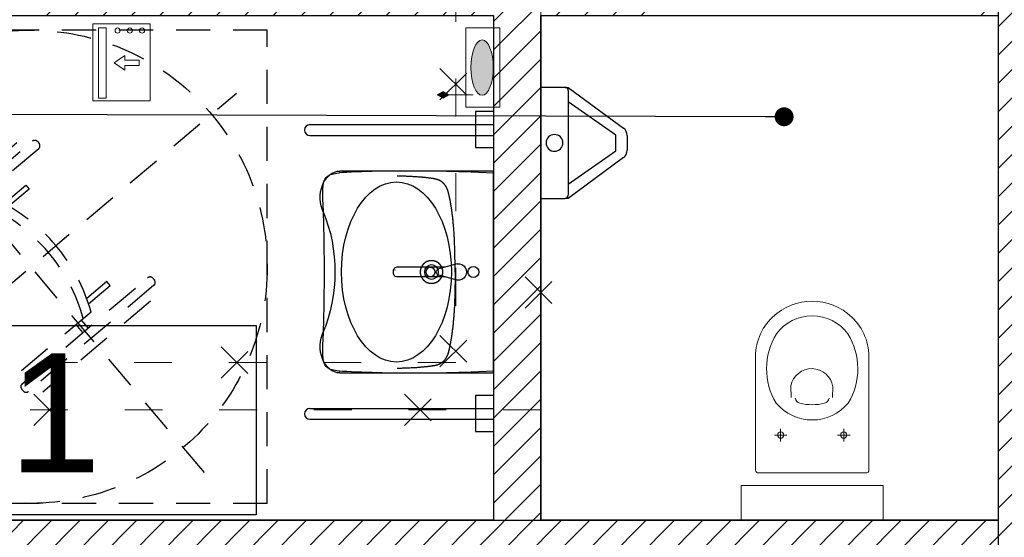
# Model space of a CAD drawing. Header units: millimetres. Extents: x 22250 to 51280, y -5012 to 7692.
# Tile 139 of 183: x 46588 to 46900, y 2617 to 2781. Entities that reach past the tile are written whole.
import ezdxf
from ezdxf import colors
from ezdxf.entities.mleader import LeaderData, LeaderLine
from ezdxf.math import Vec2, Vec3

# ---------------------------------------------------------------- set-up
doc = ezdxf.new("R2010")
doc.units = ezdxf.units.MM
doc.linetypes.add('ACAD_ISO03W100', pattern=[30, 12, -18])
doc.linetypes.add('KRESKOWA', pattern=[0.4, 0.24, -0.16])
for name, color, linetype, lineweight in [('!00 SYSTEM PRZYWOŁAWCZY', 6, 'Continuous', 18), ('A_OPISY', 40, 'Continuous', 9), ('A_WYPOSAŻENIE', 181, 'Continuous', 9)]:
    doc.layers.add(name, color=color, linetype=linetype, lineweight=lineweight)
doc.layers.add('00 KD-SSWiN PROTEGE', color=1, linetype='Continuous')
doc.layers.add('E_podklad', color=252, linetype='Continuous')
doc.styles.get("Standard").update_dxf_attribs({"font": 'arial.ttf'})
pattern_1 = [(45, (29894.76, -15796.4403), (-4.490128, 4.490128), [])]

# ---------------------------------------------------------------- blocks, each defined once
blk = doc.blocks.new('FOTEL-K')
at = {"linetype": 'KRESKOWA', "ltscale": 5, "transparency": 33554687}
for p, q in [((-1.701, 11.602), (-11.602, -1.701)), ((11.602, 1.701), (-1.701, 11.602)), ((0.579, -9.418), (-0.579, 9.418)), ((3.475, 2.644), (3.778, -2.29)), ((-3.773, 2.198), (-3.469, -2.735)), ((2.185, 1.847), (2.007, 1.836)), ((2.007, 1.836), (2.064, 0.908)), ((2.246, 0.852), (2.185, 1.847)), ((-2.395, 1.565), (-2.217, 1.576)), ((-2.334, 0.57), (-2.395, 1.565)), ((-2.217, 1.576), (-2.16, 0.649)), ((11.602, 1.701), (1.701, -11.602)), ((2.533, 0.749), (2.85, -4.401)), ((9.418, 0.579), (-9.418, -0.579)), ((-2.29, -4.717), (-2.606, 0.433)), ((2.923, 0.336), (2.56, 0.314)), ((2.938, 0.09), (2.575, 0.068)), ((-2.579, -0.002), (-2.988, -0.027)), ((-2.564, -0.248), (-2.973, -0.273)), ((1.701, -11.602), (-11.602, -1.701)), ((2.555, -6.335), (2.461, -4.812)), ((2.726, -6.325), (2.633, -4.801)), ((-1.931, -6.611), (-2.025, -5.088)), ((-1.76, -6.6), (-1.853, -5.077)), ((2.447, -4.856), (-1.834, -5.12))]:
    blk.add_line(p, q, dxfattribs=at)
for points in [[(3.332, -2.811), (3.246, -2.816, -0.414214), (3.109, -2.695), (2.756, 3.056, -0.414214), (2.877, 3.192), (2.963, 3.198, -0.414214), (3.099, 3.077), (3.453, -2.674, -0.414214)], [(-2.923, -3.195), (-3.009, -3.201, -0.414214), (-3.145, -3.08), (-3.499, 2.671, -0.414214), (-3.378, 2.808), (-3.292, 2.813, -0.414214), (-3.155, 2.693), (-2.802, -3.059, -0.414214)], [(3.416, -5.587), (3.339, -5.592, -0.414214), (3.248, -5.512), (3.156, -4.014, -0.414214), (3.237, -3.923), (3.314, -3.918, -0.414214), (3.405, -3.999), (3.497, -5.496, -0.414214)], [(-2.706, -5.964), (-2.629, -5.959, 0.414214), (-2.549, -5.868), (-2.641, -4.37, 0.414214), (-2.732, -4.29), (-2.809, -4.295, 0.414214), (-2.89, -4.386), (-2.798, -5.883, 0.414214)]]:
    blk.add_lwpolyline(points, format="xyb", close=True, dxfattribs=at)
for points in [[(-1.85, -7.934), (-1.931, -6.611), (-0.046, -6.495), (0.035, -7.818)], [(2.808, -7.648), (2.726, -6.325), (0.841, -6.441), (0.922, -7.764)]]:
    blk.add_lwpolyline(points, close=True, dxfattribs=at)
blk.add_circle((0, 0), 8.291, dxfattribs=at)
for centre, radius, start, end in [((0.309, -5.033), 6.195, 68.9594, 118.0744), ((0.331, -5.388), 6.195, 68.9594, 118.0744), ((2.421, -4.427), 0.43, 273.5169, 3.5169), ((-1.86, -4.69), 0.43, 183.5169, 273.5169)]:
    blk.add_arc(centre, radius, start, end, dxfattribs=at)
blk = doc.blocks.new('umywalka NP')
for p, q in [((49.49, 65), (0, 65)), ((0, 65), (0, 0)), ((11.78, 35.1), (17.66, 33.49)), ((15.46, 34.09), (31.28, 34.09)), ((31.65, 31.87), (31.65, 31.87)), ((31.65, 31.87), (31.76, 31.87)), ((31.76, 31.87), (31.65, 31.87)), ((31.76, 31.87), (31.76, 31.87)), ((11.78, 29.9), (17.66, 31.51)), ((15.49, 30.9), (31.28, 30.9)), ((0, 0), (49.49, 0)), ((49.78, 0.6), (49.58, 0.58))]:
    blk.add_line(p, q)
blk.add_lwpolyline([(35.91, 64.95, 0.001984), (32.28, 64.99), (24.22, 65), (15.16, 64.89), (7.27, 64.68), (0, 64.37), (0, 32.5), (0, 0.64), (7.27, 0.32), (15.16, 0.11), (24.22, 0), (32.28, 0.01, 0.001984), (35.91, 0.05)], format="xyb")
for points in [[(12.4, 32.67), (12.4, 33.36), (12.4, 34.06), (12.41, 34.41), (12.41, 34.76), (12.41, 35.1), (12.41, 35.45), (12.41, 35.8), (12.42, 36.15), (12.42, 36.5), (12.43, 36.84), (12.43, 37.19), (12.44, 37.54), (12.44, 37.89), (12.45, 38.24), (12.46, 38.58), (12.46, 38.93), (12.47, 39.28), (12.48, 39.63), (12.49, 39.98), (12.5, 40.32), (12.51, 40.67), (12.52, 41.02), (12.54, 41.37), (12.55, 41.71), (12.56, 42.06), (12.58, 42.41), (12.59, 42.76), (12.61, 43.1), (12.63, 43.45), (12.64, 43.8), (12.66, 44.15), (12.68, 44.49), (12.7, 44.84), (12.73, 45.19), (12.75, 45.54), (12.77, 45.88), (12.8, 46.23), (12.82, 46.58), (12.85, 46.92), (12.88, 47.27), (12.91, 47.62), (12.94, 47.96), (12.97, 48.31), (13, 48.66), (13.04, 49), (13.07, 49.35), (13.11, 49.7), (13.15, 50.04), (13.18, 50.39), (13.2, 50.56), (13.23, 50.73), (13.25, 50.91), (13.27, 51.08), (13.29, 51.25), (13.31, 51.42), (13.33, 51.6), (13.36, 51.77), (13.38, 51.94), (13.4, 52.11), (13.43, 52.29), (13.45, 52.46), (13.48, 52.63), (13.5, 52.8), (13.53, 52.97), (13.55, 53.15), (13.58, 53.32), (13.61, 53.49), (13.63, 53.66), (13.66, 53.83), (13.69, 54.01), (13.72, 54.18), (13.75, 54.35), (13.78, 54.52), (13.81, 54.69), (13.84, 54.86), (13.87, 55.03), (13.9, 55.21), (13.93, 55.38), (13.96, 55.55), (14, 55.72), (14.03, 55.89), (14.06, 56.06), (14.1, 56.23), (14.13, 56.4), (14.17, 56.57), (14.2, 56.74), (14.24, 56.91), (14.27, 57.08), (14.31, 57.25), (14.35, 57.42), (14.39, 57.59), (14.43, 57.76), (14.45, 57.85), (14.47, 57.93), (14.49, 58.01), (14.51, 58.1), (14.53, 58.18), (14.56, 58.27), (14.58, 58.35), (14.6, 58.43), (14.63, 58.52), (14.65, 58.6), (14.68, 58.68), (14.71, 58.77), (14.73, 58.85), (14.76, 58.93), (14.79, 59.01), (14.82, 59.1), (14.85, 59.18), (14.88, 59.26), (14.91, 59.34), (14.95, 59.42), (14.98, 59.5), (15.02, 59.58), (15.05, 59.66), (15.09, 59.74), (15.13, 59.82), (15.17, 59.89), (15.21, 59.97), (15.25, 60.05), (15.29, 60.12), (15.34, 60.2), (15.38, 60.27), (15.43, 60.35), (15.48, 60.42), (15.52, 60.49), (15.57, 60.56), (15.62, 60.63), (15.68, 60.7), (15.73, 60.77), (15.78, 60.84), (15.84, 60.91), (15.89, 60.98), (15.92, 61.01), (15.95, 61.04), (15.98, 61.07), (16.01, 61.11), (16.04, 61.14), (16.07, 61.17), (16.1, 61.2), (16.13, 61.23), (16.16, 61.26), (16.19, 61.29), (16.22, 61.32), (16.25, 61.35), (16.28, 61.38), (16.32, 61.41), (16.35, 61.44), (16.38, 61.47), (16.41, 61.5), (16.45, 61.53), (16.48, 61.56), (16.51, 61.58), (16.55, 61.61), (16.58, 61.64), (16.62, 61.66), (16.65, 61.69), (16.69, 61.72), (16.72, 61.74), (16.76, 61.77), (16.79, 61.79), (16.83, 61.82), (16.86, 61.84), (16.9, 61.86), (16.94, 61.89), (16.97, 61.91), (17.01, 61.93), (17.05, 61.96), (17.09, 61.98), (17.12, 62), (17.16, 62.02), (17.2, 62.04), (17.24, 62.06), (17.28, 62.08), (17.32, 62.1), (17.36, 62.12), (17.4, 62.14), (17.43, 62.16), (17.47, 62.18), (17.51, 62.19), (17.55, 62.21), (17.59, 62.23), (17.63, 62.24), (17.71, 62.28), (17.8, 62.31), (17.88, 62.34), (17.96, 62.37), (18.04, 62.4), (18.12, 62.42), (18.21, 62.45), (18.29, 62.47), (18.37, 62.5), (18.46, 62.52), (18.54, 62.54), (18.63, 62.56), (18.71, 62.58), (18.8, 62.6), (18.88, 62.62), (18.97, 62.64), (19.05, 62.66), (19.14, 62.67), (19.22, 62.69), (19.31, 62.71), (19.39, 62.72), (19.48, 62.73), (19.57, 62.75), (19.65, 62.76), (19.82, 62.79), (20, 62.81), (20.17, 62.84), (20.34, 62.86), (20.51, 62.88), (20.69, 62.9), (20.86, 62.93), (21.03, 62.95), (21.2, 62.97), (21.38, 62.99), (21.55, 63.01), (21.72, 63.03), (21.9, 63.05), (22.07, 63.06), (22.24, 63.08), (22.42, 63.1), (22.59, 63.11), (22.76, 63.13), (22.93, 63.15), (23.11, 63.16), (23.28, 63.18), (23.45, 63.19), (23.63, 63.21), (23.8, 63.22), (23.97, 63.23), (24.15, 63.25), (24.5, 63.27), (24.84, 63.3), (25.19, 63.32), (25.54, 63.34), (25.88, 63.36), (26.23, 63.38), (26.58, 63.4), (26.93, 63.42), (27.27, 63.43), (27.62, 63.45), (27.97, 63.46), (28.32, 63.47), (28.67, 63.49), (29.01, 63.5), (29.36, 63.51), (29.71, 63.52), (30.06, 63.53), (30.23, 63.53), (30.4, 63.53), (30.75, 63.54), (30.93, 63.54), (31.01, 63.54), (31.1, 63.54)], [(35.91, 64.95), (37.17, 64.92), (39.08, 64.88), (40.87, 64.83), (42.59, 64.78), (44.23, 64.72), (45.79, 64.65), (47.25, 64.57), (48.62, 64.49), (49.58, 64.42)], [(49.78, 64.4), (49.58, 64.42)], [(49.78, 64.4), (49.85, 64.39), (50.44, 64.32), (51.01, 64.24), (51.54, 64.14), (52.04, 64.01), (52.5, 63.86), (52.93, 63.67), (53.31, 63.46), (53.64, 63.22), (53.93, 62.95), (54.18, 62.64), (54.4, 62.29), (54.58, 61.89), (54.71, 61.46), (54.8, 60.99), (54.87, 60.5), (54.92, 59.97), (54.96, 59.4), (54.98, 58.81), (55, 58.19), (55, 57.54), (55, 56.87), (54.99, 56.17), (54.97, 55.44), (54.94, 54.69), (54.91, 53.91), (54.84, 52.24), (54.8, 51.34), (54.77, 50.4), (54.73, 49.41), (54.7, 48.37), (54.67, 47.26), (54.64, 46.08), (54.61, 44.83), (54.59, 43.49), (54.56, 42.04), (54.54, 40.47), (54.52, 38.77), (54.51, 36.89), (54.5, 34.8), (54.5, 32.5), (54.5, 30.2), (54.51, 28.11), (54.52, 26.24), (54.54, 24.53), (54.56, 22.96), (54.59, 21.51), (54.61, 20.17), (54.64, 18.92), (54.67, 17.74), (54.7, 16.63), (54.73, 15.59), (54.77, 14.6), (54.8, 13.66), (54.84, 12.76), (54.91, 11.09), (54.94, 10.31), (54.97, 9.56), (54.99, 8.83), (55, 8.14), (55, 7.46), (55, 6.81), (54.98, 6.19), (54.96, 5.6), (54.92, 5.04), (54.87, 4.51), (54.8, 4.01), (54.71, 3.54), (54.58, 3.11), (54.4, 2.71), (54.18, 2.36), (53.93, 2.05), (53.64, 1.78), (53.31, 1.54), (52.93, 1.33), (52.5, 1.14), (52.04, 0.99), (51.54, 0.86), (51.01, 0.76), (50.44, 0.68), (49.85, 0.61), (49.78, 0.6)], [(12.4, 32.5), (12.4, 31.8), (12.4, 31.11), (12.41, 30.76), (12.41, 30.41), (12.41, 30.06), (12.41, 29.72), (12.41, 29.37), (12.42, 29.02), (12.42, 28.67), (12.43, 28.32), (12.43, 27.98), (12.44, 27.63), (12.44, 27.28), (12.45, 26.93), (12.46, 26.58), (12.46, 26.24), (12.47, 25.89), (12.48, 25.54), (12.49, 25.19), (12.5, 24.84), (12.51, 24.5), (12.52, 24.15), (12.54, 23.8), (12.55, 23.45), (12.56, 23.11), (12.58, 22.76), (12.59, 22.41), (12.61, 22.06), (12.63, 21.72), (12.64, 21.37), (12.66, 21.02), (12.68, 20.67), (12.7, 20.33), (12.73, 19.98), (12.75, 19.63), (12.77, 19.28), (12.8, 18.94), (12.82, 18.59), (12.85, 18.24), (12.88, 17.9), (12.91, 17.55), (12.94, 17.2), (12.97, 16.86), (13, 16.51), (13.04, 16.16), (13.07, 15.82), (13.11, 15.47), (13.15, 15.13), (13.18, 14.78), (13.2, 14.61), (13.23, 14.43), (13.25, 14.26), (13.27, 14.09), (13.29, 13.92), (13.31, 13.74), (13.33, 13.57), (13.36, 13.4), (13.38, 13.23), (13.4, 13.05), (13.43, 12.88), (13.45, 12.71), (13.48, 12.54), (13.5, 12.36), (13.53, 12.19), (13.55, 12.02), (13.58, 11.85), (13.61, 11.68), (13.63, 11.51), (13.66, 11.33), (13.69, 11.16), (13.72, 10.99), (13.75, 10.82), (13.78, 10.65), (13.81, 10.48), (13.84, 10.3), (13.87, 10.13), (13.9, 9.96), (13.93, 9.79), (13.96, 9.62), (14, 9.45), (14.03, 9.28), (14.06, 9.11), (14.1, 8.94), (14.13, 8.77), (14.17, 8.6), (14.2, 8.43), (14.24, 8.26), (14.27, 8.09), (14.31, 7.92), (14.35, 7.75), (14.39, 7.58), (14.43, 7.41), (14.45, 7.32), (14.47, 7.24), (14.49, 7.15), (14.51, 7.07), (14.53, 6.98), (14.56, 6.9), (14.58, 6.82), (14.6, 6.73), (14.63, 6.65), (14.65, 6.57), (14.68, 6.48), (14.71, 6.4), (14.73, 6.32), (14.76, 6.24), (14.79, 6.15), (14.82, 6.07), (14.85, 5.99), (14.88, 5.91), (14.91, 5.83), (14.95, 5.75), (14.98, 5.67), (15.02, 5.59), (15.05, 5.51), (15.09, 5.43), (15.13, 5.35), (15.17, 5.27), (15.21, 5.2), (15.25, 5.12), (15.29, 5.05), (15.34, 4.97), (15.38, 4.9), (15.43, 4.82), (15.48, 4.75), (15.52, 4.68), (15.57, 4.6), (15.62, 4.53), (15.68, 4.46), (15.73, 4.39), (15.78, 4.33), (15.84, 4.26), (15.89, 4.19), (15.92, 4.16), (15.95, 4.13), (15.98, 4.09), (16.01, 4.06), (16.04, 4.03), (16.07, 4), (16.1, 3.97), (16.13, 3.94), (16.16, 3.9), (16.19, 3.87), (16.22, 3.84), (16.25, 3.81), (16.28, 3.78), (16.32, 3.75), (16.35, 3.73), (16.38, 3.7), (16.41, 3.67), (16.45, 3.64), (16.48, 3.61), (16.51, 3.58), (16.55, 3.56), (16.58, 3.53), (16.62, 3.5), (16.65, 3.48), (16.69, 3.45), (16.72, 3.43), (16.76, 3.4), (16.79, 3.38), (16.83, 3.35), (16.86, 3.33), (16.9, 3.3), (16.94, 3.28), (16.97, 3.26), (17.01, 3.23), (17.05, 3.21), (17.09, 3.19), (17.12, 3.17), (17.16, 3.15), (17.2, 3.13), (17.24, 3.11), (17.28, 3.09), (17.32, 3.07), (17.36, 3.05), (17.4, 3.03), (17.43, 3.01), (17.47, 2.99), (17.51, 2.97), (17.55, 2.96), (17.59, 2.94), (17.63, 2.92), (17.71, 2.89), (17.8, 2.86), (17.88, 2.83), (17.96, 2.8), (18.04, 2.77), (18.12, 2.74), (18.21, 2.72), (18.29, 2.69), (18.37, 2.67), (18.46, 2.65), (18.54, 2.63), (18.63, 2.6), (18.71, 2.58), (18.8, 2.56), (18.88, 2.55), (18.97, 2.53), (19.05, 2.51), (19.14, 2.49), (19.22, 2.48), (19.31, 2.46), (19.39, 2.45), (19.48, 2.43), (19.57, 2.42), (19.65, 2.41), (19.82, 2.38), (20, 2.35), (20.17, 2.33), (20.34, 2.31), (20.51, 2.28), (20.69, 2.26), (20.86, 2.24), (21.03, 2.22), (21.2, 2.2), (21.38, 2.18), (21.55, 2.16), (21.72, 2.14), (21.9, 2.12), (22.07, 2.1), (22.24, 2.09), (22.42, 2.07), (22.59, 2.05), (22.76, 2.04), (22.93, 2.02), (23.11, 2.01), (23.28, 1.99), (23.45, 1.98), (23.63, 1.96), (23.8, 1.95), (23.97, 1.93), (24.15, 1.92), (24.5, 1.9), (24.84, 1.87), (25.19, 1.85), (25.54, 1.83), (25.88, 1.81), (26.23, 1.79), (26.58, 1.77), (26.93, 1.75), (27.27, 1.74), (27.62, 1.72), (27.97, 1.71), (28.32, 1.69), (28.67, 1.68), (29.01, 1.67), (29.36, 1.66), (29.71, 1.65), (30.06, 1.64), (30.23, 1.64), (30.4, 1.63), (30.75, 1.63), (30.93, 1.63), (31.01, 1.63), (31.1, 1.63)], [(35.91, 0.05), (37.17, 0.08), (39.08, 0.12), (40.87, 0.17), (42.59, 0.22), (44.23, 0.28), (45.79, 0.35), (47.25, 0.43), (48.62, 0.51), (49.58, 0.58)]]:
    blk.add_lwpolyline(points)
blk.add_lwpolyline([(20.92, 36.02), (20.89, 36.03), (20.87, 36.04), (20.84, 36.04), (20.82, 36.05), (20.79, 36.06), (20.77, 36.06), (20.74, 36.07), (20.72, 36.07), (20.69, 36.08), (20.67, 36.08), (20.64, 36.09), (20.61, 36.09), (20.59, 36.1), (20.56, 36.1), (20.54, 36.1), (20.51, 36.11), (20.49, 36.11), (20.46, 36.11), (20.43, 36.12), (20.41, 36.12), (20.38, 36.12), (20.36, 36.13), (20.33, 36.13), (20.3, 36.13), (20.28, 36.13), (20.25, 36.13), (20.23, 36.14), (20.2, 36.14), (20.18, 36.14), (20.15, 36.14), (20.12, 36.14), (20.1, 36.14), (20.07, 36.14), (20.05, 36.14), (20.02, 36.14), (19.99, 36.14), (19.97, 36.14), (19.94, 36.14), (19.92, 36.14), (19.89, 36.14), (19.86, 36.14), (19.84, 36.14), (19.81, 36.14), (19.79, 36.14), (19.76, 36.13), (19.73, 36.13), (19.71, 36.13), (19.68, 36.13), (19.66, 36.12), (19.63, 36.12), (19.6, 36.12), (19.58, 36.12), (19.55, 36.11), (19.53, 36.11), (19.5, 36.11), (19.47, 36.1), (19.45, 36.1), (19.42, 36.09), (19.4, 36.09), (19.37, 36.09), (19.35, 36.08), (19.32, 36.08), (19.3, 36.07), (19.27, 36.07), (19.24, 36.06), (19.22, 36.05), (19.19, 36.05), (19.17, 36.04), (19.14, 36.04), (19.12, 36.03), (19.09, 36.02), (19.07, 36.02), (19.04, 36.01), (19.02, 36), (18.99, 36), (18.97, 35.99), (18.94, 35.98), (18.92, 35.98), (18.89, 35.97), (18.87, 35.96), (18.84, 35.95), (18.82, 35.94), (18.79, 35.93), (18.77, 35.93), (18.75, 35.92), (18.72, 35.91), (18.7, 35.9), (18.67, 35.89), (18.65, 35.88), (18.62, 35.87), (18.6, 35.86), (18.58, 35.85), (18.55, 35.84), (18.53, 35.83), (18.5, 35.82), (18.48, 35.81), (18.46, 35.8), (18.43, 35.79), (18.41, 35.78), (18.39, 35.77), (18.36, 35.75), (18.34, 35.74), (18.32, 35.73), (18.29, 35.72), (18.27, 35.71), (18.25, 35.69), (18.23, 35.68), (18.2, 35.67), (18.18, 35.66), (18.16, 35.64), (18.13, 35.63), (18.11, 35.62), (18.09, 35.6), (18.07, 35.59), (18.05, 35.58), (18.02, 35.56), (18, 35.55), (17.98, 35.53), (17.96, 35.52), (17.94, 35.51), (17.92, 35.49), (17.89, 35.48), (17.87, 35.46), (17.85, 35.45), (17.83, 35.43), (17.81, 35.41), (17.79, 35.4), (17.77, 35.38), (17.75, 35.37), (17.73, 35.35), (17.71, 35.34), (17.69, 35.32), (17.67, 35.3), (17.65, 35.29), (17.63, 35.27), (17.61, 35.25), (17.59, 35.24), (17.57, 35.22), (17.55, 35.2), (17.53, 35.18), (17.51, 35.17), (17.49, 35.15), (17.47, 35.13), (17.45, 35.11), (17.44, 35.09), (17.42, 35.08), (17.4, 35.06), (17.38, 35.04), (17.36, 35.02), (17.34, 35), (17.33, 34.98), (17.31, 34.96), (17.29, 34.94), (17.27, 34.92), (17.26, 34.9), (17.24, 34.88), (17.22, 34.87), (17.21, 34.85), (17.19, 34.83), (17.17, 34.81), (17.16, 34.79), (17.14, 34.76), (17.12, 34.74), (17.11, 34.72), (17.09, 34.7), (17.08, 34.68), (17.06, 34.66), (17.05, 34.64), (17.03, 34.62), (17.02, 34.6), (17, 34.58), (16.99, 34.56), (16.97, 34.53), (16.96, 34.51), (16.94, 34.49), (16.93, 34.47), (16.91, 34.45), (16.9, 34.42), (16.89, 34.4), (16.87, 34.38), (16.86, 34.36), (16.85, 34.34), (16.83, 34.31), (16.82, 34.29), (16.81, 34.27), (16.8, 34.24), (16.78, 34.22), (16.77, 34.2), (16.76, 34.18), (16.75, 34.15), (16.73, 34.13), (16.72, 34.11), (16.71, 34.08), (16.7, 34.06), (16.69, 34.04), (16.68, 34.01), (16.67, 33.99), (16.66, 33.96), (16.65, 33.94), (16.64, 33.92), (16.63, 33.89), (16.62, 33.87), (16.61, 33.85), (16.6, 33.82), (16.59, 33.8), (16.58, 33.77), (16.57, 33.75), (16.56, 33.72), (16.55, 33.7), (16.54, 33.67), (16.54, 33.65), (16.53, 33.63), (16.52, 33.6), (16.51, 33.58), (16.51, 33.55), (16.5, 33.53), (16.49, 33.5), (16.48, 33.48), (16.48, 33.45), (16.47, 33.43), (16.46, 33.4), (16.46, 33.38), (16.45, 33.35), (16.45, 33.32), (16.44, 33.3), (16.43, 33.27), (16.43, 33.25), (16.42, 33.22), (16.42, 33.2), (16.41, 33.17), (16.41, 33.15), (16.4, 33.12), (16.4, 33.1), (16.4, 33.07), (16.39, 33.04), (16.39, 33.02), (16.38, 32.99), (16.38, 32.97), (16.38, 32.94), (16.38, 32.92), (16.37, 32.89), (16.37, 32.86), (16.37, 32.84), (16.36, 32.81), (16.36, 32.79), (16.36, 32.76), (16.36, 32.73), (16.36, 32.71), (16.36, 32.68), (16.36, 32.66), (16.35, 32.63), (16.35, 32.6), (16.35, 32.58), (16.35, 32.55), (16.35, 32.53), (16.35, 32.5), (16.35, 32.47), (16.35, 32.45), (16.35, 32.42), (16.35, 32.4), (16.35, 32.37), (16.36, 32.34), (16.36, 32.32), (16.36, 32.29), (16.36, 32.27), (16.36, 32.24), (16.36, 32.22), (16.36, 32.19), (16.37, 32.16), (16.37, 32.14), (16.37, 32.11), (16.38, 32.09), (16.38, 32.06), (16.38, 32.03), (16.38, 32.01), (16.39, 31.98), (16.39, 31.96), (16.4, 31.93), (16.4, 31.91), (16.4, 31.88), (16.41, 31.85), (16.41, 31.83), (16.42, 31.8), (16.42, 31.78), (16.43, 31.75), (16.43, 31.73), (16.44, 31.7), (16.45, 31.68), (16.45, 31.65), (16.46, 31.63), (16.46, 31.6), (16.47, 31.58), (16.48, 31.55), (16.48, 31.53), (16.49, 31.5), (16.5, 31.48), (16.51, 31.45), (16.51, 31.43), (16.52, 31.4), (16.53, 31.38), (16.54, 31.35), (16.54, 31.33), (16.55, 31.3), (16.56, 31.28), (16.57, 31.25), (16.58, 31.23), (16.59, 31.2), (16.6, 31.18), (16.61, 31.16), (16.62, 31.13), (16.63, 31.11), (16.64, 31.08), (16.65, 31.06), (16.66, 31.04), (16.67, 31.01), (16.68, 30.99), (16.69, 30.96), (16.7, 30.94), (16.71, 30.92), (16.72, 30.89), (16.73, 30.87), (16.75, 30.85), (16.76, 30.83), (16.77, 30.8), (16.78, 30.78), (16.8, 30.76), (16.81, 30.73), (16.82, 30.71), (16.83, 30.69), (16.85, 30.67), (16.86, 30.64), (16.87, 30.62), (16.89, 30.6), (16.9, 30.58), (16.91, 30.55), (16.93, 30.53), (16.94, 30.51), (16.96, 30.49), (16.97, 30.47), (16.99, 30.45), (17, 30.42), (17.02, 30.4), (17.03, 30.38), (17.05, 30.36), (17.06, 30.34), (17.08, 30.32), (17.09, 30.3), (17.11, 30.28), (17.12, 30.26), (17.14, 30.24), (17.16, 30.22), (17.17, 30.2), (17.19, 30.18), (17.21, 30.16), (17.22, 30.14), (17.24, 30.12), (17.26, 30.1), (17.27, 30.08), (17.29, 30.06), (17.31, 30.04), (17.33, 30.02), (17.34, 30), (17.36, 29.98), (17.38, 29.96), (17.4, 29.94), (17.42, 29.93), (17.44, 29.91), (17.45, 29.89), (17.47, 29.87), (17.49, 29.85), (17.51, 29.84), (17.53, 29.82), (17.55, 29.8), (17.57, 29.78), (17.59, 29.77), (17.61, 29.75), (17.63, 29.73), (17.65, 29.72), (17.67, 29.7), (17.69, 29.68), (17.71, 29.67), (17.73, 29.65), (17.75, 29.63), (17.77, 29.62), (17.79, 29.6), (17.81, 29.59), (17.83, 29.57), (17.85, 29.56), (17.87, 29.54), (17.89, 29.53), (17.92, 29.51), (17.94, 29.5), (17.96, 29.48), (17.98, 29.47), (18, 29.45), (18.02, 29.44), (18.05, 29.42), (18.07, 29.41), (18.09, 29.4), (18.11, 29.38), (18.13, 29.37), (18.16, 29.36), (18.18, 29.34), (18.2, 29.33), (18.23, 29.32), (18.25, 29.31), (18.27, 29.29), (18.29, 29.28), (18.32, 29.27), (18.34, 29.26), (18.36, 29.25), (18.39, 29.24), (18.41, 29.22), (18.43, 29.21), (18.46, 29.2), (18.48, 29.19), (18.5, 29.18), (18.53, 29.17), (18.55, 29.16), (18.58, 29.15), (18.6, 29.14), (18.62, 29.13), (18.65, 29.12), (18.67, 29.11), (18.7, 29.1), (18.72, 29.09), (18.75, 29.08), (18.77, 29.07), (18.79, 29.07), (18.82, 29.06), (18.84, 29.05), (18.87, 29.04), (18.89, 29.03), (18.92, 29.03), (18.94, 29.02), (18.97, 29.01), (18.99, 29), (19.02, 29), (19.04, 28.99), (19.07, 28.98), (19.09, 28.98), (19.12, 28.97), (19.14, 28.96), (19.17, 28.96), (19.19, 28.95), (19.22, 28.95), (19.24, 28.94), (19.27, 28.94), (19.3, 28.93), (19.32, 28.92), (19.35, 28.92), (19.37, 28.92), (19.4, 28.91), (19.42, 28.91), (19.45, 28.9), (19.47, 28.9), (19.5, 28.89), (19.53, 28.89), (19.55, 28.89), (19.58, 28.88), (19.6, 28.88), (19.63, 28.88), (19.66, 28.88), (19.68, 28.87), (19.71, 28.87), (19.73, 28.87), (19.76, 28.87), (19.79, 28.87), (19.81, 28.86), (19.84, 28.86), (19.86, 28.86), (19.89, 28.86), (19.92, 28.86), (19.94, 28.86), (19.97, 28.86), (19.99, 28.86), (20.02, 28.86), (20.05, 28.86), (20.07, 28.86), (20.1, 28.86), (20.12, 28.86), (20.15, 28.86), (20.18, 28.86), (20.2, 28.86), (20.23, 28.86), (20.25, 28.87), (20.28, 28.87), (20.3, 28.87), (20.33, 28.87), (20.36, 28.88), (20.38, 28.88), (20.41, 28.88), (20.43, 28.88), (20.46, 28.89), (20.49, 28.89), (20.51, 28.89), (20.54, 28.9), (20.56, 28.9), (20.59, 28.91), (20.61, 28.91), (20.64, 28.91), (20.67, 28.92), (20.69, 28.92), (20.72, 28.93), (20.74, 28.93), (20.77, 28.94), (20.79, 28.95), (20.82, 28.95), (20.84, 28.96), (20.87, 28.96), (20.89, 28.97), (20.92, 28.98), (20.95, 28.99), (20.99, 29), (21.03, 29.01), (21.06, 29.02), (21.1, 29.03), (21.13, 29.04), (21.17, 29.05), (21.2, 29.06), (21.24, 29.08), (21.28, 29.09), (21.31, 29.1), (21.35, 29.12), (21.38, 29.13), (21.41, 29.14), (21.45, 29.16), (21.48, 29.17), (21.52, 29.19), (21.55, 29.21), (21.58, 29.22), (21.62, 29.24), (21.65, 29.26), (21.69, 29.27), (21.72, 29.29), (21.75, 29.31), (21.78, 29.33), (21.82, 29.34), (21.85, 29.36), (21.88, 29.38), (21.91, 29.4), (21.94, 29.42), (21.98, 29.44), (22.01, 29.46), (22.04, 29.48), (22.07, 29.5), (22.1, 29.53), (22.13, 29.55), (22.16, 29.57), (22.19, 29.59), (22.22, 29.61), (22.25, 29.64), (22.28, 29.66), (22.31, 29.68), (22.34, 29.71), (22.37, 29.73), (22.4, 29.76), (22.42, 29.78), (22.45, 29.81), (22.48, 29.83), (22.51, 29.86), (22.53, 29.88), (22.56, 29.91), (22.59, 29.94), (22.61, 29.96), (22.64, 29.99), (22.66, 30.02), (22.69, 30.04), (22.71, 30.07), (22.74, 30.1), (22.76, 30.13), (22.79, 30.16), (22.81, 30.19), (22.84, 30.21), (22.86, 30.24), (22.88, 30.27), (22.91, 30.3), (22.93, 30.33), (22.95, 30.36), (22.97, 30.39), (22.99, 30.42), (23.01, 30.45), (23.04, 30.49), (23.06, 30.52), (23.08, 30.55), (23.1, 30.58), (23.12, 30.61), (23.14, 30.64), (23.15, 30.68), (23.17, 30.71), (23.19, 30.74), (23.21, 30.77), (23.23, 30.81), (23.24, 30.84), (23.26, 30.87), (23.28, 30.91), (23.29, 30.94), (23.31, 30.98), (23.32, 31.01), (23.34, 31.04), (23.35, 31.08), (23.37, 31.11), (23.38, 31.15), (23.4, 31.18), (23.41, 31.22), (23.42, 31.25), (23.44, 31.29), (23.45, 31.32), (23.46, 31.36), (23.47, 31.39), (23.48, 31.43), (23.49, 31.47), (23.5, 31.5), (23.51, 31.54), (23.52, 31.57), (23.53, 31.61), (23.54, 31.65), (23.55, 31.68), (23.56, 31.72), (23.57, 31.76), (23.57, 31.79), (23.58, 31.83), (23.59, 31.87), (23.59, 31.9), (23.6, 31.94), (23.6, 31.98), (23.61, 32.02), (23.61, 32.05), (23.62, 32.09), (23.62, 32.13), (23.63, 32.16), (23.63, 32.2), (23.63, 32.24), (23.64, 32.28), (23.64, 32.31), (23.64, 32.35), (23.64, 32.39), (23.64, 32.43), (23.64, 32.46), (23.64, 32.5), (23.64, 32.54), (23.64, 32.58), (23.64, 32.61), (23.64, 32.65), (23.64, 32.69), (23.64, 32.72), (23.63, 32.76), (23.63, 32.8), (23.63, 32.84), (23.62, 32.87), (23.62, 32.91), (23.61, 32.95), (23.61, 32.99), (23.6, 33.02), (23.6, 33.06), (23.59, 33.1), (23.59, 33.13), (23.58, 33.17), (23.57, 33.21), (23.57, 33.24), (23.56, 33.28), (23.55, 33.32), (23.54, 33.35), (23.53, 33.39), (23.52, 33.43), (23.51, 33.46), (23.5, 33.5), (23.49, 33.53), (23.48, 33.57), (23.47, 33.61), (23.46, 33.64), (23.45, 33.68), (23.44, 33.71), (23.42, 33.75), (23.41, 33.78), (23.4, 33.82), (23.38, 33.85), (23.37, 33.89), (23.35, 33.92), (23.34, 33.96), (23.32, 33.99), (23.31, 34.02), (23.29, 34.06), (23.28, 34.09), (23.26, 34.13), (23.24, 34.16), (23.23, 34.19), (23.21, 34.23), (23.19, 34.26), (23.17, 34.29), (23.15, 34.32), (23.14, 34.36), (23.12, 34.39), (23.1, 34.42), (23.08, 34.45), (23.06, 34.48), (23.04, 34.51), (23.01, 34.55), (22.99, 34.58), (22.97, 34.61), (22.95, 34.64), (22.93, 34.67), (22.91, 34.7), (22.88, 34.73), (22.86, 34.76), (22.84, 34.79), (22.81, 34.82), (22.79, 34.84), (22.76, 34.87), (22.74, 34.9), (22.71, 34.93), (22.69, 34.96), (22.66, 34.98), (22.64, 35.01), (22.61, 35.04), (22.59, 35.07), (22.56, 35.09), (22.53, 35.12), (22.51, 35.14), (22.48, 35.17), (22.45, 35.19), (22.42, 35.22), (22.4, 35.24), (22.37, 35.27), (22.34, 35.29), (22.31, 35.32), (22.28, 35.34), (22.25, 35.36), (22.22, 35.39), (22.19, 35.41), (22.16, 35.43), (22.13, 35.45), (22.1, 35.48), (22.07, 35.5), (22.04, 35.52), (22.01, 35.54), (21.98, 35.56), (21.94, 35.58), (21.91, 35.6), (21.88, 35.62), (21.85, 35.64), (21.82, 35.66), (21.78, 35.68), (21.75, 35.69), (21.72, 35.71), (21.69, 35.73), (21.65, 35.75), (21.62, 35.76), (21.58, 35.78), (21.55, 35.8), (21.52, 35.81), (21.48, 35.83), (21.45, 35.84), (21.41, 35.86), (21.38, 35.87), (21.35, 35.88), (21.31, 35.9), (21.28, 35.91), (21.24, 35.92), (21.2, 35.94), (21.17, 35.95), (21.13, 35.96), (21.1, 35.97), (21.06, 35.98), (21.03, 35.99), (20.99, 36.01), (20.95, 36.02)], close=True)
blk.add_lwpolyline([(22.3, 32.5, 1), (17.7, 32.5, 1)], format="xyb", close=True)
blk.add_circle((6.5, 32.5), 1.75)
at = {"extrusion": (0, 0, -1)}
for centre, major_axis, ratio, start_param, end_param in [((49.49, 56.38), (0, -8.62), 0.740076, 3.141593, 5.289261), ((79.76, 32.5), (0, -38.74), 0.740076, 1.046808, 2.098245), ((11.32, 32.5), (1.87, -1.87), 1, 0.610407, 4.101981), ((17.48, 32.5), (0.708, -0.708), 1, 4.107708, 6.887866), ((20.33, 32.5), (-1.06, -1.06), 1, -0.785398, 5.497787), ((31.28, 32.49), (0, -1.59), 0.623935, 3.141593, 6.283185), ((49.49, 8.62), (0, -8.62), 0.740076, 4.135517, 6.283185)]:
    blk.add_ellipse(centre, major_axis=major_axis, ratio=ratio, start_param=start_param, end_param=end_param, dxfattribs=at)
at = {"ltscale": 3}
blk.add_ellipse((31.28, 32.49), major_axis=(0, -29), ratio=0.610345, dxfattribs=at)
blk = doc.blocks.new('umywalka dla niepełnosprawnych')
for p, q in [((0, 50.87), (-5.71, 50.87)), ((-5.71, 50.87), (-5.71, 39.44)), ((-5.71, 39.44), (0, 39.44)), ((0, -39.13), (-5.71, -39.13)), ((-5.71, -39.13), (-5.71, -50.56)), ((-5.71, -50.56), (0, -50.56))]:
    blk.add_line(p, q)
at = {"ltscale": 5}
for p, q in [((-58.29, 46.71), (0, 46.71)), ((-58.29, 43.29), (0, 43.29)), ((-58.29, -43.29), (0, -43.29)), ((-58.29, -46.71), (0, -46.71))]:
    blk.add_line(p, q, dxfattribs=at)
at = {"ltscale": 0.1}
for p, q in [((0, 46.71), (0, 43.29)), ((0, -43.29), (0, -46.71))]:
    blk.add_line(p, q, dxfattribs=at)
at = {"ltscale": 5}
for centre in [(-58.29, 45), (-58.29, -45)]:
    blk.add_arc(centre, 1.71, 90, 270, dxfattribs=at)
at = {"xscale": 0.9847469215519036, "yscale": 0.9847469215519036, "zscale": 0.9847469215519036, "rotation": 180.0001418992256}
blk.add_blockref('umywalka NP', (0, 32), dxfattribs=at)
blk = doc.blocks.new('wc1')
at = {"layer": 'A_WYPOSAŻENIE'}
for p, q in [((-3838.38, 3353.84), (-3838.38, 3357.84)), ((-3818.38, 3353.84), (-3818.38, 3357.84)), ((-3840.38, 3355.84), (-3836.38, 3355.84)), ((-3820.38, 3355.84), (-3816.38, 3355.84))]:
    blk.add_line(p, q, dxfattribs=at)
blk.add_lwpolyline([(-3850.88, 3371.84), (-3805.88, 3371.84), (-3805.88, 3382.84), (-3850.88, 3382.84)], close=True, dxfattribs=at)
for points in [[(-3815.79, 3318.42, -0.399978), (-3840.97, 3318.42, -0.216638), (-3846.38, 3331.84), (-3846.38, 3366.84, -0.414214), (-3845.38, 3367.84), (-3811.38, 3367.84, -0.414214), (-3810.38, 3366.84), (-3810.38, 3331.84, -0.216638)], [(-3839.79, 3345.73, -0.466255), (-3816.97, 3345.73, -0.283436), (-3817.06, 3323.74, -0.502453), (-3839.69, 3323.74, -0.283436)]]:
    blk.add_lwpolyline(points, format="xyb", close=True, dxfattribs=at)
for points in [[(-3833.77, 3344.15, -0.303379), (-3832.3, 3345.75, -0.119022), (-3824.45, 3345.75, -0.303379), (-3822.98, 3344.15, -0.291246)], [(-3834.84, 3343.93), (-3834.92, 3340.49, 0.83974), (-3821.61, 3340.22), (-3821.68, 3343.93)]]:
    blk.add_lwpolyline(points, format="xyb", dxfattribs=at)
for centre in [(-3838.38, 3355.84), (-3818.38, 3355.84)]:
    blk.add_circle(centre, 1, dxfattribs=at)
blk = doc.blocks.new('pisuar_')
for p, q in [((31466.54, 11606.79), (31466.54, 11596.87)), ((31511.95, 11596.87), (31511.95, 11606.8)), ((31466.54, 11595.58), (31466.54, 11596.87)), ((31511.95, 11596.87), (31511.95, 11595.59)), ((31483.21, 11573), (31466.54, 11595.58)), ((31510.67, 11595.59), (31467.82, 11595.58)), ((31472.38, 11595.58), (31486.07, 11576.12)), ((31492.43, 11576.12), (31506.11, 11595.59)), ((31511.95, 11595.59), (31495.29, 11573.01)), ((31486.07, 11576.12), (31492.43, 11576.12)), ((31492.22, 11571.48), (31486.28, 11571.47))]:
    blk.add_line(p, q)
blk.add_lwpolyline([(31466.54, 11606.79), (31511.95, 11606.79)])
for centre, radius, start, end in [((31489.24, 11601.19), 3.44, 0.0096, 180.0096), ((31489.24, 11601.19), 3.44, 180.0096, 0.0096), ((31467.82, 11596.87), 1.28, 180.0096, 240.0096), ((31467.82, 11596.87), 1.28, 180.0096, 270.0096), ((31510.67, 11596.87), 1.28, 270.0096, 0.0096), ((31510.67, 11596.87), 1.28, 285.0096, 345.0096), ((31486.28, 11575.32), 3.85, 217.0315, 270.0096), ((31492.22, 11575.32), 3.85, 270.0096, 322.9877)]:
    blk.add_arc(centre, radius, start, end)
blk = doc.blocks.new('_Dot')
at = {"color": 0, "linetype": 'ByBlock', "lineweight": -2}
blk.add_line((-0.5, 0), (-1, 0), dxfattribs=at)
at = {"color": 0, "linetype": 'ByBlock', "const_width": 0.5}
blk.add_lwpolyline([(-0.25, 0, 1), (0.25, 0, 1)], format="xyb", close=True, dxfattribs=at)
blk = doc.blocks.new('ROZBIÓRKI_DOM')
at = {"layer": 'A_OPISY', "color": 22, "linetype": 'ACAD_ISO03W100', "true_color": 0xe22908}
for p, q in [((19390.15, 8497.89), (19390.15, 8227.89)), ((19417.15, 8497.89), (19417.15, 8212.89)), ((19385.15, 8321.14), (19395.15, 8311.14)), ((19385.15, 8311.14), (19395.15, 8321.14)), ((19412.15, 8255.11), (19422.15, 8245.11)), ((19412.15, 8245.11), (19422.15, 8255.11)), ((19385.15, 8236.5), (19395.15, 8226.5)), ((19385.15, 8226.5), (19395.15, 8236.5)), ((19315.71, 8232.89), (19325.71, 8222.89)), ((19315.71, 8222.89), (19325.71, 8232.89)), ((19390.15, 8227.89), (19075.15, 8227.89)), ((19256.33, 8217.89), (19266.33, 8207.89)), ((19256.33, 8207.89), (19266.33, 8217.89)), ((19373.86, 8217.89), (19383.86, 8207.89)), ((19373.86, 8207.89), (19383.86, 8217.89)), ((19417.15, 8212.89), (19075.15, 8212.89))]:
    blk.add_line(p, q, dxfattribs=at)
blk = doc.blocks.new('1049-062')
at = {"layer": '!00 SYSTEM PRZYWOŁAWCZY', "color": 6, "lineweight": 15}
for p, q in [((128029, -122927.5), (128029, -122906.6)), ((128029, -122906.6), (128036.9, -122906.6)), ((128036.9, -122927.5), (128036.9, -122906.6)), ((128033, -122943.2), (128022.3, -122927.5)), ((128022.3, -122927.5), (128029, -122927.5)), ((128033, -122943.2), (128043.7, -122927.5)), ((128043.7, -122927.5), (128036.9, -122927.5))]:
    blk.add_line(p, q, dxfattribs=at)
for points in [[(127975.6, -122890.1), (128088.7, -122890.1), (128088.7, -122974.6), (127975.6, -122974.6)], [(127981.3, -122954.7), (128084.6, -122954.7), (128084.6, -122966.4), (127981.3, -122966.4)]]:
    blk.add_lwpolyline(points, close=True, dxfattribs=at)
for centre in [(127985.5, -122902.3), (127985.5, -122920.2), (127985.5, -122938.1)]:
    blk.add_circle(centre, 3.76, dxfattribs=at)
blk = doc.blocks.new('1049-121')
at = {"layer": '!00 SYSTEM PRZYWOŁAWCZY', "lineweight": 15}
h = blk.add_hatch(color=6, dxfattribs=at)
h.dxf.hatch_style = 1
h.set_gradient(color1=(255, 0, 255), color2=(255, 0, 255), tint=1)
edge = h.paths.add_edge_path()
edge.add_ellipse((128033.8, -122807.1), major_axis=(-40.6, 0), ratio=0.402615, start_angle=0, end_angle=360)
h = blk.add_hatch(color=6, dxfattribs=at)
h.dxf.hatch_style = 1
h.set_gradient(color1=(255, 0, 255), color2=(255, 0, 255), tint=1)
h.paths.add_polyline_path([(128073.8, -122855.6), (128068.7, -122864.5), (128073.8, -122873.3), (128078.9, -122864.5)])
at = {"layer": '!00 SYSTEM PRZYWOŁAWCZY', "color": 6, "lineweight": 15}
for p, q in [((128073.8, -122820.2), (128073.8, -122855.6)), ((128073.8, -122855.6), (128068.7, -122864.5)), ((128073.8, -122873.3), (128068.7, -122864.5)), ((128073.8, -122855.6), (128078.9, -122864.5)), ((128073.8, -122873.3), (128078.9, -122864.5))]:
    blk.add_line(p, q, dxfattribs=at)
blk.add_lwpolyline([(127975.6, -122781.1), (128091.9, -122781.1), (128091.9, -122830.9), (127975.6, -122830.9)], close=True, dxfattribs=at)
blk.add_ellipse((128033.8, -122807.1), major_axis=(-40.6, 0), ratio=0.402615, dxfattribs=at)

msp = doc.modelspace()

# ---------------------------------------------------------------- hatches: boundary and pattern name
at = {"layer": 'E_podklad'}
h = msp.add_hatch(dxfattribs=at)
h.set_pattern_fill('ANSI31', color=256, scale=2)
h.set_pattern_definition(pattern_1)
h.paths.add_polyline_path([(47372.25, 3487.13), (47289.25, 3487.13), (47289.25, 3474.13), (47289.25, 3444.13), (47329.25, 3444.13), (47329.25, 3137.13), (47372.25, 3137.13)])
h.paths.add_polyline_path([(47372.25, 2982.13), (47364.25, 2982.13), (47329.25, 2982.13), (47329.25, 2864.13), (47372.25, 2864.13)])
h.paths.add_polyline_path([(47372.25, 2709.13), (47329.25, 2709.13), (47329.25, 2485.13), (47299.25, 2485.13), (47299.25, 2420.13), (47329.25, 2420.13), (47329.25, 2058.13), (46968.25, 2058.13), (46944.25, 2058.13), (46902.25, 2058.13), (46902.25, 2015.13), (47372.25, 2015.13)])
h.paths.add_polyline_path([(46939.25, 3487.13), (46832.25, 3487.13), (46832.25, 3446.13), (46863.25, 3446.13), (46863.25, 3320.13), (46906.25, 3320.13), (46906.25, 3444.13), (46939.25, 3444.13)])
h.paths.add_polyline_path([(47093.25, 2420.13), (47093.25, 2485.13), (46968.25, 2485.13), (46968.25, 3277.13), (46968.25, 3320.13), (46863.25, 3320.13), (46817.25, 3320.13), (46817.25, 3277.13), (46898.25, 3277.13), (46898.25, 2307.13), (46968.25, 2307.13), (46968.25, 2420.13)])
at = {"layer": 'E_podklad', "ltscale": 2}
h = msp.add_hatch(dxfattribs=at)
h.set_pattern_fill('ANSI31', color=256, scale=2)
h.set_pattern_definition(pattern_1)
h.paths.add_polyline_path([(46681.25, 2527.13), (46666.25, 2527.13), (46666.25, 2429.13), (46681.25, 2429.13)])
h.paths.add_polyline_path([(46898.25, 2622.13), (46411.25, 2622.13), (46411.25, 2607.13), (46898.25, 2607.13)])
h.paths.add_polyline_path([(46753.25, 2782.13), (46788.25, 2782.13), (46788.25, 2797.13), (46696.11, 2797.13), (46696.11, 2832.13), (46681.11, 2832.13), (46681.11, 2797.13), (46590.25, 2797.13), (46590.25, 2782.13), (46676.11, 2782.13), (46738.25, 2782.13), (46738.25, 2622.13), (46753.25, 2622.13)])
h.paths.add_polyline_path([(46490.25, 2797.13), (46460.25, 2797.13), (46460.25, 2782.13), (46490.25, 2782.13)])
h.paths.add_polyline_path([(46696.11, 2942.13), (46681.11, 2942.13), (46681.11, 2932.13), (46696.11, 2932.13)])
h.paths.add_polyline_path([(46898.25, 2797.13), (46888.25, 2797.13), (46888.25, 2782.13), (46898.25, 2782.13)])

# ---------------------------------------------------------------- linework, layer by layer
at = {"layer": '!00 SYSTEM PRZYWOŁAWCZY', "color": 1, "lineweight": 25}
msp.add_lwpolyline([(46472.93, 2683.91), (46662.93, 2683.91), (46662.93, 2623.91), (46472.93, 2623.91)], close=True, dxfattribs=at)
at = {"layer": 'E_podklad', "ltscale": 2}
for p, q in [((46898.25, 3277.13), (46898.25, 2307.13)), ((46738.25, 2782.13), (46738.25, 2622.13)), ((46753.25, 2782.13), (46753.25, 2622.13)), ((46411.25, 2622.13), (46898.25, 2622.13)), ((46898.25, 2622.13), (46898.25, 2607.13))]:
    msp.add_line(p, q, dxfattribs=at)
for points in [[(46411.25, 2782.13), (46738.25, 2782.13), (46738.25, 2622.13), (46411.25, 2622.13)], [(46753.25, 2782.13), (46898.25, 2782.13), (46898.25, 2622.13), (46753.25, 2622.13)]]:
    msp.add_lwpolyline(points, close=True, dxfattribs=at)

# ---------------------------------------------------------------- block references
at = {"layer": '!00 SYSTEM PRZYWOŁAWCZY', "lineweight": 15, "xscale": 0.2160899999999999, "yscale": 0.2160899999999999, "zscale": 0.2160899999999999, "rotation": 270}
for name, p in [('1049-062', (73184.69, 30433.78)), ('1049-121', (73272, 30432.48))]:
    msp.add_blockref(name, p, dxfattribs=at)
at = {"layer": 'E_podklad'}
msp.add_blockref('ROZBIÓRKI_DOM', (27336.09, -5555.75), dxfattribs=at)
for name, p, xscale, yscale, zscale, rotation in [('FOTEL-K', (46591.46, 2702.5), 9.04563411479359, 9.04563411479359, 9.04563411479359, 306.6570343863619), ('pisuar_', (55749.9, -21666.16), 0.7751196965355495, 0.7751196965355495, 0.7751196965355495, 90)]:
    msp.add_blockref(name, p, dxfattribs=dict(at, xscale=xscale, yscale=yscale, zscale=zscale, rotation=rotation))
for name, p, rotation in [('umywalka dla niepełnosprawnych', (46738.25, 2700.85), 359.9998581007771), ('wc1', (43010.93, 6004.98), 180)]:
    msp.add_blockref(name, p, dxfattribs=dict(at, rotation=rotation))

# ---------------------------------------------------------------- texts
at = {"layer": '00 KD-SSWiN PROTEGE', "insert": (46496.57, 2675.09), "char_height": 37.752, "attachment_point": 1}
msp.add_mtext_dynamic_manual_height_columns('SP-1', width=546.4109, gutter_width=0.88, heights=[0], dxfattribs=at)

# ---------------------------------------------------------------- leaders
at = {"layer": 'E_podklad'}
ml = msp.add_multileader_mtext('Standard', dxfattribs=at)
ml.set_content('', color=256)
ml.set_leader_properties()
ml.set_arrow_properties(name='DOT')
ml.build(insert=Vec2(0, 0))
ml.multileader.update_dxf_attribs({"arrow_head_size": 6})
ctx = ml.context
ctx.base_point, ctx.arrow_head_size, ctx.plane_origin = Vec3(46152.35, 2752.06), 6, Vec3(45935.82, 3217.77)
ctx.text_align_type = 2
notes = []
notes.append((ctx, [(0, (1, 1, 0), (46170.88, 2752.06), (-1, 0), 14.52, [(0, [(46830.41, 2750.06)], 0, [])])]))
ctx.mtext.insert, ctx.mtext.alignment, ctx.mtext.flow_direction = Vec3(46154.35, 2752.06), 3, 5
for ctx, leaders in notes:
    for number, flags, end, landing, length, lines in leaders:
        leader = LeaderData()
        leader.index, (leader.has_last_leader_line, leader.has_dogleg_vector, leader.attachment_direction) = number, flags
        leader.last_leader_point, leader.dogleg_vector, leader.dogleg_length = Vec3(end), Vec3(landing), length
        for number, points, colour, breaks in lines:
            line = LeaderLine()
            line.index, line.vertices, line.color, line.breaks = number, Vec3.list(points), colors.encode_raw_color(colour), breaks
            leader.lines.append(line)
        ctx.leaders.append(leader)

doc.saveas('drawing.dxf')
